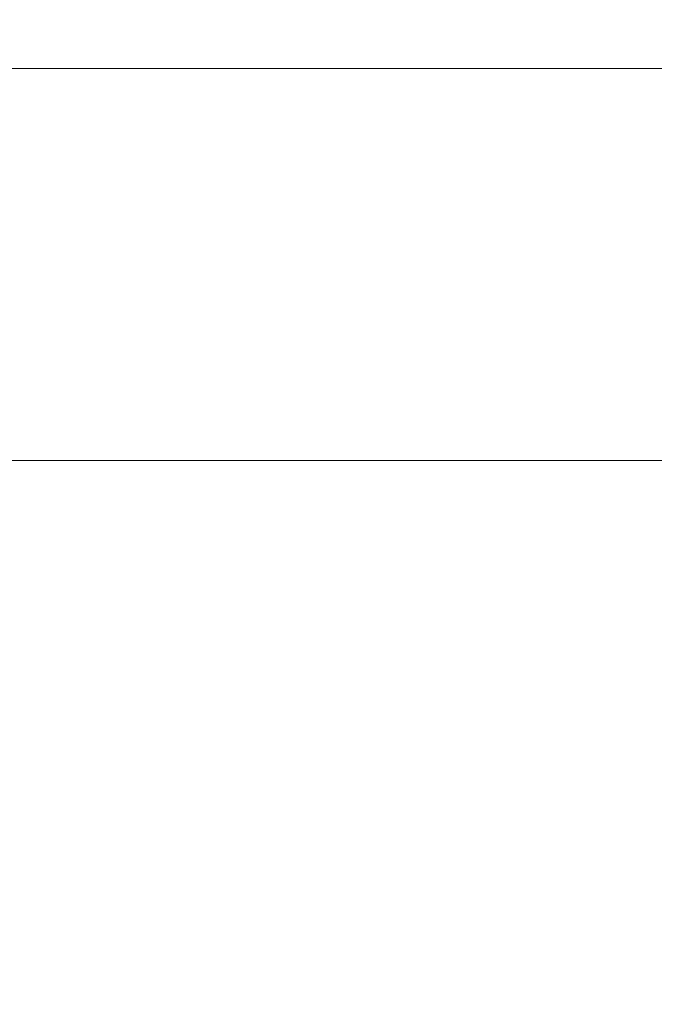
# Model space of a CAD drawing. Header units: centimetres. Extents: x -17.4 to 18.6, y -81.9 to -79.9.
# Tile 78 of 256: x -17.41837 to -17.417821, y -80.415192 to -80.41434. Entities that reach past the tile are written whole.
import ezdxf

# ---------------------------------------------------------------- set-up
doc = ezdxf.new("R2010")
doc.units = ezdxf.units.CM
doc.header["$LTSCALE"] = 2.54
doc.layers.add('Lucido design-1', color=7, linetype='Continuous')

# ---------------------------------------------------------------- blocks, each defined once
blk = doc.blocks.new('Gruppo-8-1')
at = {"color": 178, "linetype": 'Continuous', "lineweight": 9}
for points in [[(18.58108023, -80.41472129, -2376.53716173), (-17.41891977, -80.41472129, -2376.53716173), (-17.41891977, -80.41319283, -2376.5371454), (18.58108023, -80.41319283, -2376.5371454)], [(18.58108023, -80.41354768, -2376.31815474), (-17.41891977, -80.41354768, -2376.31815474), (-17.41891977, -80.4143821, -2376.31807869), (18.58108023, -80.4143821, -2376.31807869)], [(18.58108023, -80.4143821, -2376.31807869), (-17.41891977, -80.4143821, -2376.31807869), (-17.41891977, -80.41521629, -2376.31800016), (18.58108023, -80.41521629, -2376.31800016)], [(18.58108023, -80.41624979, -2376.53717339), (-17.41891977, -80.41624979, -2376.53717339), (-17.41891977, -80.41472129, -2376.53716173), (18.58108023, -80.41472129, -2376.53716173)]]:
    blk.add_3dface(points, dxfattribs=at)
blk = doc.blocks.new('Gruppo-9-1')
at = {"color": 12, "true_color": 0xbb0000}
blk.add_blockref('Gruppo-8-1', (0, 0), dxfattribs=at)

msp = doc.modelspace()

# ---------------------------------------------------------------- block references
at = {"layer": 'Lucido design-1', "color": 12, "true_color": 0xbb0000}
msp.add_blockref('Gruppo-9-1', (0, 0), dxfattribs=at)

doc.saveas('drawing.dxf')
